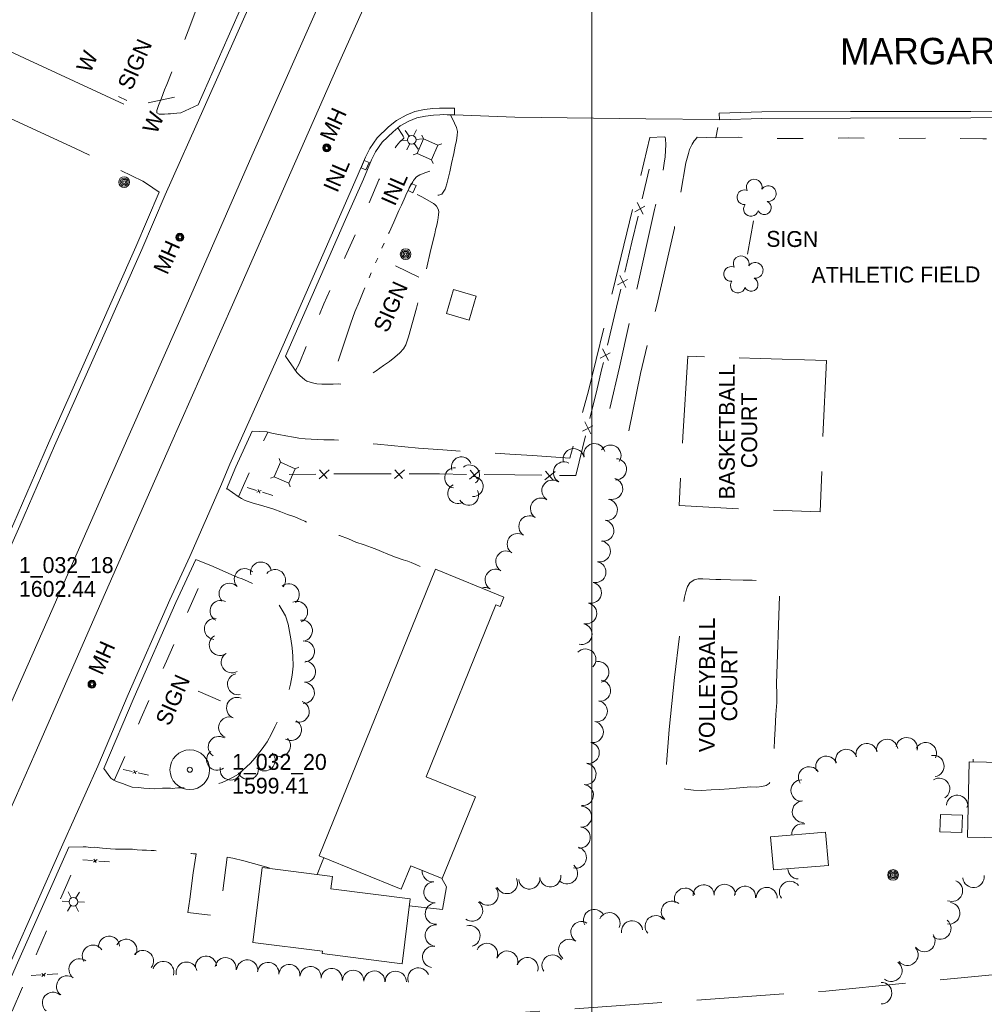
# Model space of a CAD drawing. Header units: feet. Extents: x 386237 to 388503, y 96958 to 98533.
# Tile 8 of 15: x 387284 to 387648, y 97612 to 97984. Entities that reach past the tile are written whole.
import ezdxf
from ezdxf.enums import TextEntityAlignment as Align

# ---------------------------------------------------------------- set-up
doc = ezdxf.new("R2010")
doc.units = ezdxf.units.FT
doc.header["$MEASUREMENT"] = 0
for name, pattern in [('DGN Style 3', [46.134438, 32.95317, -13.181268]), ('DGN Style 4', [52.758025, 26.362536, -13.181268, 0.032953, -13.181268]), ('DGN Style 5', [23.067219, 9.885951, -13.181268]), ('DGN Style 6', [62.676929, 0.032953, -13.181268, 23.067219, -13.181268, 0.032953, -13.181268])]:
    doc.linetypes.add(name, pattern=pattern)
for name, color, linetype, lineweight in [('E_BMGRD', 3, 'Egr', 0), ('E_DRN_Grate', 140, 'Continuous', 0), ('E_DWY', 3, 'DGN Style 3', 0), ('E_LAND_Vegetation', 20, 'Continuous', 0), ('E_MAP_GridLines', 150, 'Continuous', 0), ('E_MAP_PassPoints', 213, 'Continuous', 0), ('E_MISCPROP', 43, 'Continuous', 0), ('E_MISCPROP_HvyLine', 230, 'Continuous', 13), ('E_MISCPROP_Railing', 43, 'Continuous', 0), ('E_PATH_Sidewalk', 3, 'DGN Style 5', 0), ('E_RDWY', 30, 'Continuous', 13), ('E_RDWY_Name', 30, 'Continuous', 0), ('E_UTL_AboveGroundPipe', 43, 'DGN Style 4', 0), ('E_WTR', 150, 'DGN Style 6', 0)]:
    doc.layers.add(name, color=color, linetype=linetype, lineweight=lineweight)
doc.styles.add('Style-IGR_FONT_0', font='IGR_FONT_0.shx')
doc.styles.add('Style-IGR_FONT_1', font='IGR_FONT_1.shx')
doc.linetypes.add('Egr', pattern='A,0.1,[13,dgnlstyle-ewdotudls.shx,S=0.0004,R=0,X=0,Y=0],0.1', length=0.2)

# ---------------------------------------------------------------- blocks, each defined once
blk = doc.blocks.new('PP_3')
at = {"layer": 'E_MAP_PassPoints', "color": 43, "linetype": 'Continuous', "lineweight": 0}
for radius in [7.5, 0.96]:
    blk.add_circle((0, 0), radius, dxfattribs=at)
blk = doc.blocks.new('ATHFLD')
at = {"layer": 'E_BMGRD', "color": 2, "linetype": 'Continuous', "lineweight": 0, "style": 'Style-IGR_FONT_0'}
blk.add_text('ATHLETIC FIELD', height=6, rotation=360, dxfattribs=at).set_placement((0.23, 3.28), align=Align.TOP_CENTER)
blk = doc.blocks.new('WAL_1')
at = {"layer": 'E_MISCPROP_Railing', "color": 43, "linetype": 'Continuous', "lineweight": 0, "style": 'Style-IGR_FONT_0'}
blk.add_text('W', height=6, rotation=0.0001, dxfattribs=at).set_placement((-2.27, -0.34), align=Align.MIDDLE_LEFT)
blk = doc.blocks.new('WAL_3')
at = {"layer": 'E_MISCPROP_Railing', "color": 43, "linetype": 'Continuous', "lineweight": 0, "style": 'Style-IGR_FONT_0'}
blk.add_text('W', height=6, rotation=0.0001, dxfattribs=at).set_placement((-2.27, -0.34), align=Align.MIDDLE_LEFT)
blk = doc.blocks.new('INLT_1')
at = {"layer": 'E_MISCPROP_Railing', "color": 43, "linetype": 'Continuous', "lineweight": 0, "flags": 128}
blk.add_lwpolyline([(3, -2), (3, 0), (0, 0), (0, -2), (3, -2)], dxfattribs=at)
blk = doc.blocks.new('INL_1')
at = {"layer": 'E_MISCPROP_Railing', "color": 43, "linetype": 'Continuous', "lineweight": 0, "style": 'Style-IGR_FONT_0'}
blk.add_text('INL', height=6, rotation=0, dxfattribs=at).set_placement((-5.74, -3.01))
blk = doc.blocks.new('INLT')
at = {"layer": 'E_MISCPROP_Railing', "color": 43, "linetype": 'Continuous', "lineweight": 0, "flags": 128}
blk.add_lwpolyline([(3, -2), (3, 0), (0, 0), (0, -2), (3, -2)], dxfattribs=at)
blk = doc.blocks.new('INL_2')
at = {"layer": 'E_MISCPROP_Railing', "color": 43, "linetype": 'Continuous', "lineweight": 0, "style": 'Style-IGR_FONT_0'}
blk.add_text('INL', height=6, rotation=359.9998, dxfattribs=at).set_placement((-5.74, -3.01))
blk = doc.blocks.new('POLE_2')
at = {"layer": 'E_MISCPROP', "color": 1, "linetype": 'Continuous', "lineweight": 0}
for centre, radius in [((-0.01, 0.02), 2.02), ((-0.01, 0.03), 1.52), ((0, -0.01), 1.01), ((0, 0), 0.502)]:
    blk.add_circle(centre, radius, dxfattribs=at)
blk = doc.blocks.new('SIGN_1')
at = {"layer": 'E_MISCPROP', "color": 1, "linetype": 'Continuous', "lineweight": 0, "style": 'Style-IGR_FONT_0'}
blk.add_text('SIGN', height=6, rotation=0.0001, dxfattribs=at).set_placement((-9.61, -0.01), align=Align.MIDDLE_LEFT)
blk = doc.blocks.new('PED')
at = {"layer": 'E_UTL_AboveGroundPipe', "color": 251, "linetype": 'Continuous', "lineweight": 13}
for p, q in [((-3.12, 2.9), (-4.18, 3.96)), ((2.88, 2.9), (3.94, 3.96)), ((-4.18, -4.16), (-3.12, -3.1)), ((3.94, -4.16), (2.88, -3.1))]:
    blk.add_line(p, q, dxfattribs=at)
at = {"layer": 'E_UTL_AboveGroundPipe', "color": 251, "linetype": 'Continuous', "lineweight": 13, "flags": 128}
blk.add_lwpolyline([(-3.12, -3.1), (2.88, -3.1), (2.88, 2.9), (-3.12, 2.9)], close=True, dxfattribs=at)
blk = doc.blocks.new('LTP_5')
at = {"layer": 'E_MISCPROP', "color": 1, "linetype": 'Continuous', "lineweight": 0}
for p, q in [((-0.8, 1.43), (-2, 3.73)), ((-1.63, 0.07), (-4.24, 0.14)), ((0.9, 1.42), (2.27, 3.65)), ((-0.88, -1.42), (-2.24, -3.61)), ((0.76, -1.47), (2, -3.65)), ((1.64, -0.02), (4.16, -0.09))]:
    blk.add_line(p, q, dxfattribs=at)
blk.add_circle((0, 0), 1.64, dxfattribs=at)
blk = doc.blocks.new('SIGN_4')
at = {"layer": 'E_MISCPROP', "color": 1, "linetype": 'Continuous', "lineweight": 0, "style": 'Style-IGR_FONT_0'}
blk.add_text('SIGN', height=6, rotation=0.0002, dxfattribs=at).set_placement((-9.6, -0.01), align=Align.MIDDLE_LEFT)
blk = doc.blocks.new('LTP_6')
at = {"layer": 'E_MISCPROP', "color": 1, "linetype": 'Continuous', "lineweight": 0}
for p, q in [((-0.8, 1.43), (-2, 3.73)), ((-1.64, 0.07), (-4.24, 0.14)), ((0.9, 1.42), (2.27, 3.65)), ((-0.88, -1.42), (-2.24, -3.61)), ((0.76, -1.47), (2, -3.65)), ((1.64, -0.02), (4.16, -0.09))]:
    blk.add_line(p, q, dxfattribs=at)
blk.add_circle((0, 0), 1.64, dxfattribs=at)
blk = doc.blocks.new('SIGN_5')
at = {"layer": 'E_MISCPROP', "color": 1, "linetype": 'Continuous', "lineweight": 0, "style": 'Style-IGR_FONT_0'}
blk.add_text('SIGN', height=6, rotation=0.0001, dxfattribs=at).set_placement((-9.6, -0.01), align=Align.MIDDLE_LEFT)
blk = doc.blocks.new('POLE_5')
at = {"layer": 'E_MISCPROP', "color": 1, "linetype": 'Continuous', "lineweight": 0}
for centre, radius in [((-0.01, 0.02), 2.02), ((-0.01, 0.03), 1.52), ((0, -0.01), 1.01), ((0, 0), 0.502)]:
    blk.add_circle(centre, radius, dxfattribs=at)
blk = doc.blocks.new('MHO')
at = {"layer": 'E_DRN_Grate', "color": 12, "linetype": 'Continuous', "lineweight": 0}
for centre, radius in [((0.06, 0.01), 1.5), ((0.07, 0.01), 1.22), ((0.06, 0), 0.968), ((0.03, -0.01), 0.605)]:
    blk.add_circle(centre, radius, dxfattribs=at)
blk = doc.blocks.new('MHO_1')
at = {"layer": 'E_DRN_Grate', "color": 12, "linetype": 'Continuous', "lineweight": 0}
for centre, radius in [((0.06, 0.01), 1.5), ((0.07, 0.01), 1.22), ((0.06, 0), 0.968), ((0.03, -0.01), 0.605)]:
    blk.add_circle(centre, radius, dxfattribs=at)
blk = doc.blocks.new('TREE_4')
at = {"layer": 'E_LAND_Vegetation', "color": 94, "linetype": 'Continuous', "lineweight": 0}
for centre, radius, start, end in [((-1.47, 4.28), 2.78, 1.3946, 209.1676), ((3.57, 2.42), 2.97, 278.4237, 139.6576), ((-4.47, 0.2), 2.78, 78.0716, 279.0827), ((-2.01, -4.2), 2.61, 140.7798, 358.7124), ((3.46, -3.43), 2.97, 196.0746, 79.0478)]:
    blk.add_arc(centre, radius, start, end, dxfattribs=at)
blk = doc.blocks.new('BASKET')
at = {"layer": 'E_BMGRD', "color": 2, "linetype": 'Continuous', "lineweight": 0, "style": 'Style-IGR_FONT_0'}
for s, p in [('BASKETBALL', (-0.77, 4.29)), ('COURT', (-0.27, -4.15))]:
    blk.add_text(s, height=6, rotation=0.0001, dxfattribs=at).set_placement(p, align=Align.MIDDLE_CENTER)

msp = doc.modelspace()

# ---------------------------------------------------------------- linework, layer by layer
at = {"layer": 'E_DWY', "color": 2, "linetype": 'DGN Style 3', "lineweight": 0, "flags": 128}
for points in [[(387351.26, 97951.98), (387344.72, 97948.98), (387343.23, 97948.79), (387341.98, 97948.64), (387340.81, 97948.55), (387339.93, 97948.51), (387338.66, 97948.44), (387337.8, 97948.4), (387336.59, 97948.41), (387335.66, 97948.99), (387335.71, 97949.86), (387336.38, 97951.71), (387337.48, 97954.43), (387338.67, 97957.58), (387339.48, 97959.64), (387341.17, 97963.81), (387342.93, 97967.99), (387345.64, 97975.02), (387348.19, 97981.6), (387350.61, 97988), (387352.51, 97992.87), (387354.9, 97998.65), (387357.05, 98003.35), (387359.33, 98008.39), (387361.81, 98013.57), (387365.01, 98021.04), (387367.87, 98027.76), (387370.21, 98033.68), (387372.22, 98038.89), (387374.28, 98044.3), (387376.23, 98049.41), (387378.62, 98055.1), (387380.06, 98058.39), (387382.03, 98063), (387383.01, 98065.4), (387392.69, 98088.09), (387406.81, 98121.3), (387420.82, 98152.75), (387438.36, 98189.76), (387446.68, 98207.93), (387447.45, 98209.17), (387448.81, 98210.9), (387450.22, 98212.13), (387451.95, 98213.24), (387454.32, 98214.28), (387455.76, 98214.75), (387457.32, 98215.18), (387458.6, 98215.35), (387459.57, 98215.41), (387460.26, 98215.4), (387460.7, 98215.38), (387467.13, 98215.26)], [(387280.46, 97946.86), (387304.74, 97935.58), (387320.72, 97927.85), (387330.45, 97923.08), (387331.78, 97922.3), (387336.58, 97918.95)], [(387446.64, 97948.2), (387448.12, 97944.98), (387448.9, 97943.38), (387449.2, 97941.91), (387449.12, 97940.4), (387448.87, 97938.54), (387448.4, 97936.3), (387447.84, 97933.61), (387446.97, 97929.81), (387446.29, 97926.64), (387445.74, 97924.1), (387445.21, 97922.15), (387444.84, 97920.82), (387444.6, 97920.07), (387443.28, 97918.22), (387442.25, 97917.87), (387441.13, 97917.92), (387439.95, 97918.37), (387438.89, 97918.76), (387437.98, 97919.11), (387437.04, 97919.48), (387436.11, 97919.79), (387435.31, 97920.1), (387434.4, 97920.5), (387433.79, 97920.85), (387433.41, 97921.02), (387432.46, 97918.88), (387432.46, 97918.88), (387436.01, 97917.09), (387440.16, 97914.75), (387440.74, 97914.25), (387441.29, 97913.69), (387442.04, 97912.29), (387442.17, 97911.43), (387442.12, 97910.47), (387441.96, 97909.24), (387441.65, 97907.73), (387441.4, 97906.56), (387440.99, 97904.79), (387440.64, 97903.26), (387439.19, 97897.36), (387437, 97887.8), (387433.76, 97875.17), (387430.78, 97864.31), (387429.67, 97861.28), (387428.83, 97859.77), (387427.48, 97858.21), (387425.58, 97856.67), (387423.59, 97855.05), (387421.35, 97853.46), (387418.55, 97851.43), (387416.38, 97850.04), (387414.03, 97848.81), (387411.98, 97847.88), (387410.37, 97847.2), (387409.21, 97846.77), (387407.31, 97846.4), (387405.91, 97846.43), (387404.24, 97846.52), (387402.24, 97846.43), (387399.87, 97846.38), (387397.98, 97846.38), (387396.18, 97846.58), (387394.46, 97846.89), (387392.35, 97847.6), (387391.58, 97848.12), (387390.61, 97848.97), (387389.89, 97849.64), (387389.1, 97850.36), (387388.61, 97850.83), (387384.27, 97857.04)], [(387513.99, 97828.81), (387518.35, 97850.4), (387524.47, 97876.29), (387531.13, 97905.38), (387535.51, 97930.07), (387536.41, 97933.55), (387536.89, 97935.07), (387537.41, 97936.32), (387537.81, 97937.14), (387538.18, 97937.76), (387538.61, 97938.33), (387539.06, 97938.89), (387539.74, 97939.75), (387546.84, 97939.56), (387548.16, 97946.35)], [(387371.65, 97828.68), (387377.2, 97828.42), (387379.6, 97827.85), (387381.75, 97827.4), (387384.42, 97826.87), (387387.3, 97826.35), (387389.3, 97826.07), (387391.75, 97825.81), (387393.96, 97825.69), (387396.3, 97825.58), (387398.73, 97825.42), (387400.87, 97825.42), (387402.7, 97825.41), (387404.53, 97825.2), (387406.47, 97825.03), (387418.98, 97823.73), (387434.51, 97822.27), (387443.7, 97821.58), (387468.99, 97820.01), (387477.54, 97819.45), (387491.68, 97818.48), (387493.78, 97826.31), (387498.71, 97843.97), (387507.76, 97881.35), (387521.9, 97939.58), (387527.22, 97939.82), (387527.6, 97939.74), (387527.8, 97938.94), (387527.87, 97937.01), (387527.61, 97932.38), (387527.3, 97929.92), (387526.86, 97927.22), (387526.31, 97924.39), (387525.73, 97921.19), (387524.42, 97915.9), (387523.68, 97912.41), (387523.18, 97910.12), (387516.55, 97880.43), (387510.41, 97852.8), (387506.52, 97836.47), (387505.12, 97830.01)], [(387536.21, 97857.02), (387534.38, 97826.49), (387532.88, 97800.55), (387558.59, 97799.18), (387586.21, 97798.2), (387587.2, 97826.34), (387588.59, 97855.33)], [(387588.59, 97855.31), (387563.57, 97856.13), (387536.21, 97857.02)], [(387362.09, 97806.98), (387366.47, 97804), (387367.63, 97803.17), (387369.09, 97802.49), (387370.63, 97801.96), (387372.11, 97801.49), (387374.91, 97800.67), (387377.36, 97799.91), (387379.93, 97799.15), (387382.55, 97798.21), (387385.05, 97797.19), (387387.82, 97796.25), (387390.28, 97795.23), (387391.64, 97794.64), (387392.44, 97794.23), (387394.45, 97793.19), (387396.54, 97792.31), (387398.97, 97791.25), (387400.72, 97790.68), (387402.19, 97790.13), (387403.3, 97789.7), (387404.74, 97789.21), (387408.12, 97787.95), (387410.9, 97786.71), (387413.95, 97785.77), (387416.75, 97784.76), (387418.75, 97783.99), (387421.45, 97782.87), (387422.11, 97782.56), (387425.44, 97781.21), (387428.77, 97780.12), (387430.43, 97779.53), (387431.69, 97779), (387433.51, 97778.26), (387436.08, 97777.11), (387440.41, 97775.11)], [(387350.39, 97780.24), (387357.01, 97777.59), (387366.28, 97773.39)], [(387315.73, 97701.19), (387318.32, 97697.54), (387319.44, 97696.83), (387320.47, 97696.33), (387321.63, 97695.9), (387322.79, 97695.53), (387324.44, 97694.93), (387326.46, 97694.16), (387328.78, 97693.99), (387330.79, 97693.83), (387332.94, 97693.64), (387334.93, 97693.55), (387337.84, 97693.8), (387339.66, 97693.76), (387340.91, 97693.73), (387341.52, 97693.71), (387343.66, 97693.87), (387345.85, 97693.92), (387347.99, 97694.01), (387350.4, 97694.32), (387352.16, 97694.48), (387354.2, 97694.55), (387356.3, 97694.92), (387357.51, 97695.18), (387358.81, 97695.52), (387360.34, 97695.99), (387362.26, 97696.8), (387364.58, 97697.9), (387366.53, 97699.12), (387368.34, 97700.7), (387370.98, 97703.1), (387372.81, 97705.2), (387375.52, 97708.6), (387377.38, 97711.3), (387379.01, 97714.29), (387380.26, 97716.92), (387381.93, 97720.51), (387383.16, 97723.46), (387384.04, 97725.76), (387384.8, 97727.69), (387385.52, 97729.95), (387386.14, 97733.09), (387386.84, 97736.51), (387387.14, 97739.93), (387387.05, 97743.63), (387386.84, 97746.77), (387386.37, 97750.22), (387385.84, 97753.02), (387385.26, 97755.79), (387384.3, 97758.84), (387383.09, 97761.1), (387381.85, 97763.07), (387380.51, 97764.5), (387379.35, 97765.47), (387378.1, 97766.57), (387376.42, 97768.29), (387375.06, 97769.29), (387372.33, 97770.94), (387369.93, 97771.98), (387367.88, 97772.82), (387366.28, 97773.39)], [(387569.71, 97733.36), (387570.99, 97769.87), (387570.48, 97770.52), (387569.26, 97771.34), (387567.24, 97771.85), (387564.47, 97772.06), (387560.49, 97772.36), (387557.09, 97772.4), (387552.38, 97772.55), (387548.72, 97772.65), (387546.78, 97772.65), (387544.44, 97772.8), (387541.93, 97772.92), (387540.16, 97772.82), (387538.66, 97772.5), (387536.94, 97771.4), (387536.04, 97769.94), (387535.41, 97767.99), (387534.95, 97765.92), (387534.59, 97763.73), (387534.31, 97761.47), (387534.16, 97760.53), (387531.19, 97735.56)], [(387531.19, 97735.56), (387529.22, 97715.99), (387528.21, 97702.99), (387528.22, 97700.62), (387528.17, 97698.86), (387528.68, 97696.96), (387530.02, 97695.13), (387532.65, 97693.86), (387535.34, 97693.44), (387538.34, 97693.06), (387541.34, 97692.89), (387544.98, 97693.1), (387548.21, 97693.3), (387551.8, 97693.54), (387554.4, 97693.76), (387557.24, 97694.02), (387559.94, 97694.29), (387562.3, 97694.2), (387564.1, 97694.43), (387565.82, 97694.85), (387566.94, 97695.6), (387568.2, 97697.73), (387568.46, 97699.8), (387568.69, 97704.62), (387568.96, 97712.02), (387569.15, 97716.17), (387569.45, 97721.62), (387569.82, 97726.2), (387569.84, 97729.01), (387569.71, 97733.4)], [(387674.84, 97695.97), (387676.39, 97695.93), (387676.36, 97706.14), (387643.94, 97706.66), (387643.97, 97703.75)], [(387302.52, 97671.56), (387307.88, 97671.67), (387308.98, 97671.58), (387309.76, 97671.52), (387310.82, 97671.42), (387312.35, 97671.44), (387314.12, 97671.26), (387315.25, 97671.12), (387316.68, 97670.98), (387318.23, 97670.81), (387320.08, 97670.78), (387321.67, 97670.75), (387323.9, 97670.78), (387326.49, 97670.7), (387327.38, 97670.65), (387328.26, 97670.51), (387330.15, 97670.42), (387331.86, 97670.34), (387333.6, 97670.24), (387334.76, 97670.2), (387336.39, 97670.1), (387338.04, 97670.04), (387340.14, 97669.85), (387341.63, 97669.72), (387342.78, 97669.64), (387343.87, 97669.53), (387344.62, 97669.46), (387345.51, 97669.37), (387345.79, 97669.35), (387346.21, 97669.35), (387347.64, 97669.24), (387348.77, 97669.09), (387349.58, 97668.99), (387350.22, 97668.94), (387350.52, 97668.93), (387349.4, 97661.81), (387348.18, 97651.85), (387347.37, 97646.82), (387353.72, 97646.05), (387359.43, 97645.42), (387359.44, 97645.4), (387360.31, 97653), (387362.28, 97667.77), (387364.47, 97667.28), (387368.52, 97666.39), (387378.14, 97663.75), (387378.13, 97663.46)], [(387396.26, 97661.18), (387398.11, 97665.99), (387398.76, 97667.51)], [(387431.05, 97649.27), (387443.54, 97647.92), (387445.07, 97656.5), (387443.37, 97659.68)], [(387159.77, 97328.49), (387189.12, 97394.76), (387223.47, 97470.26), (387264.69, 97563.83), (387278.75, 97595.33), (387588.37, 97617.15), (387689.9, 97627.04), (387882.04, 97642.54)]]:
    msp.add_lwpolyline(points, dxfattribs=at)
at = {"layer": 'E_LAND_Vegetation', "color": 94, "linetype": 'Continuous', "lineweight": 0}
for centre, radius, start, end in [((387500.94, 97819.98), 4, 14.129, 194.1136), ((387506.99, 97819.44), 4, 326.1398, 146.1245), ((387493.09, 97818.06), 4, 11.9324, 191.917), ((387450.7, 97815.18), 3.78, 18.7769, 198.7616), ((387453.76, 97812.12), 3.78, 307.3229, 127.3076), ((387489.42, 97813.07), 4, 61.4995, 241.4842), ((387509.08, 97814.28), 4, 267.4987, 87.4834), ((387448.17, 97811.02), 3.78, 84.2676, 264.2523), ((387449.38, 97805.12), 3.78, 119.0712, 299.0559), ((387455.14, 97807.77), 3.78, 267.3229, 87.3076), ((387485.08, 97806.19), 4, 57.8707, 237.8554), ((387507.64, 97806.9), 4, 255.1033, 75.088), ((387453.45, 97804.43), 3.78, 209.4978, 29.4825), ((387480.79, 97799.39), 4, 56.7796, 236.7643), ((387505.64, 97798.96), 4, 260.4212, 80.4059), ((387476.4, 97792.7), 4, 56.7796, 236.7643), ((387504.31, 97791.07), 4, 260.4212, 80.4059), ((387471.99, 97786), 4, 56.4189, 236.4035), ((387502.99, 97783.27), 4, 257.765, 77.7497), ((387467.65, 97779.42), 4, 59.8214, 239.8061), ((387375.05, 97775.25), 3.99, 13.1929, 193.1776), ((387501.29, 97775.45), 4, 257.765, 77.7497), ((387368.92, 97772.76), 3.99, 44.0457, 224.0304), ((387380.32, 97772.39), 3.99, 320.6888, 140.6735), ((387463.63, 97772.51), 4, 59.8214, 239.8061), ((387363.19, 97767.22), 3.99, 44.0457, 224.0304), ((387499.57, 97767.65), 4, 257.2496, 77.2343), ((387385.52, 97767), 3.99, 308.7177, 128.7024), ((387459.6, 97765.59), 4, 59.8214, 107.5669), ((387359.8, 97760.73), 3.99, 62.054, 242.0387), ((387388.67, 97760.35), 3.99, 292.9044, 112.8891), ((387497.81, 97759.84), 4, 257.2496, 77.2343), ((387357.67, 97753.98), 3.99, 82.8843, 262.869), ((387390.47, 97753.28), 3.99, 276.6115, 96.5962), ((387496.04, 97752.04), 4, 257.2349, 77.2196), ((387359.52, 97747.9), 3.99, 121.5821, 301.5668), ((387391.23, 97745.43), 3.99, 274.4333, 94.4179), ((387497.51, 97742.39), 4, 315.712, 135.6967), ((387364.01, 97741.32), 3.99, 121.5233, 301.5079), ((387391.66, 97737.76), 3.99, 266.8217, 86.8064), ((387502.4, 97737.63), 4, 285.679, 105.6637), ((387366.38, 97733.05), 3.99, 102.3608, 282.3455), ((387503.04, 97730.6), 4, 263.7886, 83.7733), ((387391.21, 97729.8), 3.99, 266.8217, 86.8064), ((387366.01, 97724.11), 3.99, 68.0002, 247.9849), ((387389.28, 97722.69), 3.99, 251.5237, 71.5084), ((387501.85, 97722.86), 4, 259.0198, 79.0045), ((387363.02, 97716.72), 3.99, 68.0002, 247.9849), ((387386.35, 97715.78), 3.99, 239.8761, 59.8607), ((387500.32, 97715.01), 4, 259.0198, 79.0045), ((387359.14, 97709.36), 3.99, 58.1642, 238.1489), ((387382.19, 97709.77), 3.99, 223.4843, 43.469), ((387611.45, 97708.22), 4.05, 8.1666, 188.1513), ((387618.85, 97708.86), 4.05, 350.397, 170.3816), ((387498.79, 97707.16), 4, 258.8928, 78.8774), ((387596.03, 97704.43), 4.05, 16.6606, 196.6453), ((387603.75, 97706.62), 4.05, 14.4592, 194.4438), ((387626.04, 97707.01), 4.05, 333.8787, 153.8634), ((387358.5, 97704.53), 3.99, 127.6929, 307.6776), ((387376.41, 97704.28), 3.99, 223.4843, 43.469), ((387588.55, 97701.83), 4.05, 21.5903, 201.5749), ((387628.91, 97702.13), 4.05, 280.0222, 100.0069), ((387363.58, 97700.85), 3.99, 170.0086, 349.9933), ((387370.13, 97701.06), 3.99, 201.5461, 21.5308), ((387497.56, 97699.09), 4, 263.2874, 83.2721), ((387581.99, 97697.83), 4.05, 32.5864, 212.5711), ((387579.2, 97692.89), 4.05, 89.337, 269.3217), ((387631.11, 97693.52), 4.05, 301.8344, 121.819), ((387496.55, 97691.17), 4, 262.5984, 82.5831), ((387637.9, 97687.07), 4.05, 355.6386, 175.6233), ((387495.9, 97683.01), 4, 267.9502, 87.9349), ((387579.71, 97684.91), 4.05, 92.0571, 272.0417), ((387645.5, 97685.54), 4.05, 147.5594, 166.856), ((387495.39, 97675.15), 4, 264.4663, 84.451), ((387579.49, 97676.32), 4.05, 77.6462, 183.7635), ((387493.94, 97667.56), 4, 257.1397, 77.1244), ((387490.59, 97661.62), 4, 230.137, 50.1217), ((387577.95, 97663.49), 4, 181.9582, 269.5593), ((387439.9, 97662.41), 4.01, 175.6982, 273.2176), ((387467.91, 97657.93), 4, 204.7921, 24.7767), ((387476.35, 97659.66), 4, 185.039, 5.0236), ((387484.27, 97660.48), 4, 186.3921, 6.3768), ((387644.05, 97660.31), 4.07, 186.2975, 6.2822), ((387440.56, 97654.45), 4.01, 93.8484, 273.8331), ((387460.66, 97653.54), 4, 219.5121, 39.4968), ((387535.15, 97652.02), 4, 22.9464, 202.9311), ((387542.21, 97653.3), 4, 3.0453, 183.0299), ((387550.13, 97653.46), 4, 0.9231, 180.9078), ((387557.82, 97652.75), 4, 353.4722, 173.4568), ((387565.97, 97652.31), 4, 357.9497, 177.9344), ((387574.77, 97654.61), 4, 36.6153, 216.6), ((387635.87, 97655.04), 4.07, 247.3732, 67.3579), ((387441.06, 97646.4), 4.01, 92.7522, 272.7369), ((387454.75, 97647.53), 4, 232.6858, 52.6705), ((387530.18, 97647.16), 4, 48.5354, 228.5201), ((387634.88, 97646.51), 4.07, 262.0057, 81.9904), ((387500.83, 97643.98), 4, 27.6325, 207.6171), ((387506.63, 97642.76), 4, 335.5606, 155.5452), ((387524.06, 97641.63), 4, 41.7574, 221.7421), ((387441.04, 97638.13), 4.01, 85.4433, 265.428), ((387453.77, 97637.94), 4, 284.5169, 104.5016), ((387496.05, 97639.43), 4, 58.6508, 238.6355), ((387515.16, 97639.72), 4, 8.695, 188.6797), ((387631.52, 97640.79), 4.07, 229.1486, 49.1332), ((387317.67, 97633.84), 4.01, 3.8688, 183.8535), ((387625.51, 97636.07), 4.07, 216.4203, 36.405), ((387311.57, 97630.5), 4.01, 32.7326, 212.7173), ((387324.16, 97632.72), 4.01, 332.4276, 152.4123), ((387440.02, 97630.04), 4.01, 81.5954, 261.5801), ((387460.4, 97631.19), 4, 337.5328, 157.5174), ((387491.41, 97632.7), 4, 53.8548, 233.8395), ((387619.09, 97630.86), 4.07, 220.0431, 40.0278), ((387330.45, 97628.46), 4.01, 321.8434, 141.828), ((387354.28, 97626.36), 4.01, 4.6408, 184.6254), ((387361.7, 97625.75), 4.01, 350.6485, 170.6332), ((387468.01, 97628.29), 4, 341.5602, 161.5449), ((387475.68, 97625.82), 4, 342.9552, 162.9399), ((387485.13, 97626.79), 4, 33.0967, 213.0814), ((387306.53, 97625.34), 4.01, 53.1831, 233.1678), ((387338.14, 97624.35), 4.01, 342.8199, 162.8046), ((387346.96, 97624.08), 4.01, 12.2979, 192.2826), ((387369.85, 97624.91), 4.01, 355.4352, 175.4199), ((387377.74, 97623.99), 4.01, 353.3247, 173.3094), ((387385.74, 97623.16), 4.01, 354.2089, 174.1936), ((387393.75, 97622.4), 4.01, 354.8385, 174.8231), ((387434.47, 97621.93), 4.01, 20.4134, 200.3981), ((387613.04, 97624.81), 4.07, 231.8296, 51.8143), ((387301.81, 97618.91), 4.01, 54.2956, 234.2803), ((387401.71, 97621.65), 4.01, 354.2791, 174.2638), ((387409.84, 97621), 4.01, 357.9749, 177.9596), ((387417.85, 97620.71), 4.01, 357.9749, 177.9596), ((387425.92, 97620.64), 4.01, 359.5761, 179.5608), ((387609.18, 97616.35), 4.07, 269.6877, 89.6724), ((387296.48, 97612.68), 4.01, 49.3885, 229.3731)]:
    msp.add_arc(centre, radius, start, end, dxfattribs=at)
at = {"layer": 'E_MAP_GridLines', "color": 213, "linetype": 'Continuous', "lineweight": 0}
msp.add_line((387500, 97000), (387500, 98500), dxfattribs=at)
at = {"layer": 'E_MISCPROP', "color": 1, "linetype": 'Continuous', "lineweight": 0}
for p, q in [((387324.44, 97953.56), (387321.26, 97955.06)), ((387561.06, 97908.19), (387558.78, 97895.59)), ((387434.59, 97886.89), (387425.88, 97891.13)), ((387359.78, 97726.74), (387351.38, 97730.5))]:
    msp.add_line(p, q, dxfattribs=at)
at = {"layer": 'E_MISCPROP_HvyLine', "color": 230, "linetype": 'Continuous', "lineweight": 13, "flags": 128}
for points in [[(387453.61, 97870.66), (387456.24, 97879.74), (387447.7, 97882.21), (387445.07, 97873.12)], [(387440.97, 97776.48), (387397.03, 97668.21), (387427.98, 97655.65), (387431.56, 97664.47), (387443.44, 97659.66), (387455.98, 97690.55), (387437.37, 97698.1), (387463.74, 97763.06), (387465.29, 97762.43), (387466.74, 97766.01)], [(387641.81, 97675.29), (387642.41, 97703.79), (387674.99, 97703.1), (387674.39, 97674.61)], [(387631.65, 97683.88), (387639.96, 97683.54), (387639.7, 97677), (387631.39, 97677.34)], [(387589.27, 97664.63), (387568.5, 97662.9), (387567.46, 97675.39), (387588.23, 97677.12)], [(387401.39, 97655.71), (387431.38, 97651.95), (387428.31, 97627.48), (387398.11, 97631.27), (387398.22, 97632.18), (387371.96, 97635.47), (387375.51, 97663.78), (387401.98, 97660.46)]]:
    msp.add_lwpolyline(points, close=True, dxfattribs=at)
at = {"layer": 'E_MISCPROP_Railing', "color": 43, "linetype": 'Continuous', "lineweight": 0}
for p, q in [((387516.22, 97911.59), (387520.02, 97913.62)), ((387519.4, 97910.66), (387517.05, 97915.11)), ((387512.85, 97883), (387510.51, 97887.45)), ((387509.67, 97883.93), (387513.48, 97885.96)), ((387503.13, 97856.26), (387506.94, 97858.29)), ((387506.31, 97855.33), (387503.96, 97859.79)), ((387496.46, 97828.64), (387500.28, 97830.65)), ((387499.63, 97827.69), (387497.31, 97832.16)), ((387397.01, 97810.71), (387400.75, 97814.07)), ((387397.13, 97814.02), (387400.03, 97810.82)), ((387425.4, 97810.77), (387429.21, 97814.06)), ((387425.59, 97814.07), (387428.43, 97810.82)), ((387453.81, 97810.57), (387457.65, 97813.83)), ((387454.03, 97813.88), (387456.84, 97810.61)), ((387482.24, 97810.24), (387486.07, 97813.49)), ((387482.45, 97813.54), (387485.27, 97810.27)), ((387373.52, 97805.57), (387375.17, 97806.3)), ((387373.93, 97806.69), (387374.56, 97805.27)), ((387327.01, 97700.53), (387327.74, 97699.23)), ((387326.71, 97699.43), (387328.24, 97700.26)), ((387311.91, 97666.94), (387312.83, 97665.72)), ((387311.76, 97665.78), (387313.18, 97666.84)), ((387292.35, 97622.61), (387293.63, 97623.87)), ((387292.35, 97623.79), (387293.43, 97622.7))]:
    msp.add_line(p, q, dxfattribs=at)
at = {"layer": 'E_MISCPROP_Railing', "color": 43, "linetype": 'Continuous', "lineweight": 13, "flags": 128}
for points in [[(387220.33, 97999.96), (387246.02, 97988.2), (387285.75, 97969.66), (387323.21, 97952.17)], [(387342.37, 97954.83), (387332.4, 97952.76)]]:
    msp.add_lwpolyline(points, dxfattribs=at)
at = {"layer": 'E_MISCPROP_Railing', "color": 43, "linetype": 'Continuous', "lineweight": 0, "flags": 128}
for points in [[(387518.94, 97916.46), (387521.6, 97927.7)], [(387515.06, 97900.03), (387517.4, 97909.92)], [(387512.4, 97888.79), (387515.06, 97900.03)], [(387508.51, 97872.37), (387510.85, 97882.26)], [(387505.85, 97861.13), (387508.51, 97872.37)], [(387501.93, 97844.71), (387503.79, 97852.4), (387504.31, 97854.59)], [(387499.21, 97833.49), (387501.93, 97844.71)], [(387495.24, 97817.09), (387497.63, 97826.96)], [(387487.79, 97811.94), (387493.98, 97811.87), (387495.24, 97817.09)], [(387385.64, 97812.31), (387395.8, 97812.47)], [(387402.51, 97812.57), (387405.21, 97812.61), (387414.06, 97812.58)], [(387414.06, 97812.58), (387424.22, 97812.54)], [(387430.94, 97812.53), (387436.88, 97812.55), (387442.49, 97812.49)], [(387442.49, 97812.49), (387452.65, 97812.36)], [(387459.37, 97812.28), (387470.92, 97812.15)], [(387470.92, 97812.15), (387481.08, 97812.02)], [(387369.83, 97807.4), (387373.3, 97806.31)], [(387375.6, 97805.59), (387379.55, 97804.34)], [(387323.01, 97700.86), (387326.44, 97700.11)], [(387328.71, 97699.62), (387332.62, 97698.76)], [(387307.81, 97666.69), (387311.39, 97666.43)], [(387313.76, 97666.26), (387317.83, 97665.97)], [(387288.29, 97623.01), (387291.9, 97623.22)], [(387294.28, 97623.36), (387298.38, 97623.6)]]:
    msp.add_lwpolyline(points, dxfattribs=at)
at = {"layer": 'E_PATH_Sidewalk', "color": 2, "linetype": 'DGN Style 5', "lineweight": 0, "flags": 128}
for points in [[(387388.07, 97851.6), (387389.4, 97854.13), (387393.65, 97864.57), (387398.79, 97876.82), (387406.85, 97894.49), (387413.3, 97909.03), (387419.58, 97923.62), (387422.21, 97930.06), (387423.58, 97932.6), (387425, 97934.87), (387426.22, 97936.53), (387427.45, 97937.95), (387428.09, 97938.54), (387428.83, 97939.21), (387428.92, 97939.35), (387428.99, 97939.64), (387428.78, 97940.11), (387428.37, 97940.76), (387426.73, 97943.3)], [(387546.84, 97939.56), (387555.47, 97939.69), (387567.15, 97939.29), (387587.03, 97939.32), (387596.7, 97939.44), (387614.28, 97939.27), (387629.97, 97939.36), (387647.6, 97939.15), (387673.92, 97939.13), (387694.53, 97939.18), (387713.57, 97939), (387729.66, 97938.95), (387740.06, 97938.97), (387740.84, 97938.16), (387741.35, 97937.57), (387741.83, 97937), (387742.02, 97936.63), (387742.08, 97936.11), (387742.09, 97935), (387741.92, 97933.04), (387741.83, 97931.33), (387741.79, 97929.73), (387741.87, 97928), (387741.89, 97926.5), (387741.99, 97924.5), (387729.39, 97912.83), (387717.81, 97901.82), (387708.48, 97893.09), (387708.35, 97892.85), (387708.48, 97885.7), (387708.53, 97866.7), (387708.51, 97851.25), (387708.53, 97837.23), (387708.6, 97823.06), (387708.45, 97806.86), (387708.51, 97798.74), (387708.49, 97791.14), (387708.65, 97790.59), (387715.09, 97784.63), (387722.37, 97777.42), (387728.9, 97770.71), (387735.66, 97763.82), (387732.15, 97759.63), (387726.04, 97752.76), (387722.08, 97747.81), (387721.97, 97747.53), (387721.83, 97739.12), (387721.67, 97726.83), (387721.67, 97717.58), (387723.94, 97717.64), (387726.69, 97718.03), (387726.53, 97723.41), (387726.65, 97729.22), (387726.57, 97737.03), (387726.62, 97741.73), (387726.35, 97745.35), (387726.36, 97745.83), (387726.95, 97746.9), (387729.81, 97750.03), (387736.45, 97757.64), (387741.82, 97763.76), (387746.74, 97769.1), (387750.9, 97773.85), (387753.23, 97776.67), (387753.9, 97777.53), (387754.31, 97778.1), (387754.53, 97778.35), (387760.48, 97778.21), (387770.44, 97778.06), (387778.45, 97777.93), (387786.44, 97777.88), (387790.71, 97777.81), (387792.31, 97777.78), (387793.63, 97777.99), (387796.26, 97778), (387798.47, 97778.2), (387800, 97778.35), (387801.2, 97778.39), (387802.27, 97778.55), (387803.09, 97778.49), (387808.14, 97778.22), (387813.46, 97778.21), (387823.58, 97778.05), (387828.51, 97778.11), (387828.62, 97780.85)], [(387366.58, 97803.92), (387368.41, 97808.09), (387371.82, 97815.51), (387374.01, 97820.77), (387376.43, 97825.96), (387377.62, 97828.32)], [(387319.65, 97696.73), (387322.63, 97703.51), (387329.76, 97720.35), (387339.38, 97741.8), (387347.21, 97759.92), (387355.32, 97778.27)], [(387150.87, 97314.03), (387161.65, 97339.08), (387177.32, 97375.04), (387195.54, 97416.14), (387214.6, 97458.98), (387246.87, 97531.01), (387263.98, 97569.68), (387290.79, 97632.27), (387301.7, 97657.45), (387308.09, 97671.65)]]:
    msp.add_lwpolyline(points, dxfattribs=at)
at = {"layer": 'E_RDWY', "color": 30, "linetype": 'Continuous', "lineweight": 13, "flags": 128}
for points in [[(387338.88, 97917.97), (387353.55, 97950.97), (387372.53, 97993.84), (387393.51, 98041.31), (387409.92, 98079.19), (387428.6, 98121), (387442.26, 98152.03), (387455.41, 98181.65), (387469.43, 98214.27)], [(387351.26, 97951.98), (387370.24, 97994.85), (387391.22, 98042.31), (387407.64, 98080.2), (387426.31, 98122.01), (387439.97, 98153.04), (387453.12, 98182.65), (387467.13, 98215.26)], [(387492.05, 98206.62), (387462.11, 98137.97), (387432.92, 98071.66), (387400.37, 97997.76), (387371.64, 97932.67), (387346.75, 97875.94), (387318.01, 97810.76), (387294.62, 97757.77), (387272.28, 97707.22), (387246.84, 97649.67), (387226.56, 97603.54), (387201.27, 97545.75), (387175.35, 97487.35), (387150.62, 97431.19), (387129.1, 97382.66), (387111.99, 97344.05)], [(387499.79, 98183.07), (387476.82, 98131.48), (387447.56, 98064.88), (387423.29, 98009.88), (387403.68, 97965.97), (387386.32, 97926.49), (387364.3, 97876.37), (387340.9, 97823.48), (387316.29, 97767.68), (387289.76, 97707.02), (387263.19, 97647.04), (387236.4, 97586.02), (387219.31, 97547.69), (387195.08, 97492.33), (387169.24, 97433.9), (387146.59, 97383.2)], [(387369.37, 97829.71), (387381.97, 97858.01), (387392.05, 97880.96), (387404.71, 97909.69), (387411.4, 97924.83), (387414.54, 97932.21), (387416.15, 97935.53), (387418.88, 97939.5), (387423.23, 97943.65), (387426.16, 97946.06), (387429.81, 97948), (387433.17, 97949.51), (387436.75, 97950.2), (387439.92, 97950.62), (387442.45, 97950.73), (387443.83, 97950.77), (387445.34, 97950.75), (387448.14, 97950.65), (387448.05, 97948.15)], [(387548.16, 97946.35), (387548.09, 97948.85), (387564.12, 97949.34), (387597.64, 97949.47), (387643.12, 97949.5), (387682.79, 97949.64), (387734.94, 97949.78), (387745.53, 97949.57), (387763.53, 97949.64)], [(387384.26, 97857.01), (387394.34, 97879.95), (387407, 97908.68), (387413.69, 97923.84), (387416.82, 97931.17), (387418.32, 97934.27), (387420.79, 97937.87), (387424.89, 97941.78), (387427.55, 97943.97), (387430.91, 97945.75), (387433.93, 97947.11), (387437.15, 97947.73), (387440.14, 97948.12), (387442.54, 97948.23), (387443.85, 97948.27), (387445.28, 97948.25), (387448.05, 97948.15)], [(387448.05, 97948.25), (387470.94, 97947.32), (387520.31, 97946.66), (387548.16, 97946.45)], [(387548.16, 97946.35), (387564.16, 97946.84), (387597.65, 97946.97), (387643.13, 97947), (387682.8, 97947.14), (387734.92, 97947.28), (387745.49, 97947.07)], [(387102.23, 97381.27), (387117.18, 97414.88), (387132.84, 97450.28), (387150.25, 97489.9), (387167.88, 97529.44), (387181.6, 97560.6), (387198.84, 97599.73), (387221.47, 97651.45), (387242.14, 97698.48), (387260.58, 97740.34), (387283.95, 97792.94), (387297.1, 97823.12), (387315.23, 97863.77), (387330.03, 97897.31), (387338.88, 97917.97)], [(387114.89, 97415.89), (387130.55, 97451.29), (387147.96, 97490.91), (387165.59, 97530.45), (387179.32, 97561.6), (387196.55, 97600.74), (387219.18, 97652.45), (387239.85, 97699.49), (387258.29, 97741.35), (387281.66, 97793.95), (387294.81, 97824.13), (387312.94, 97864.78), (387327.74, 97898.31), (387336.58, 97918.95)], [(387348.12, 97781.28), (387359.71, 97807.76), (387363.27, 97816.17), (387369.37, 97829.71)], [(387362.01, 97806.79), (387365.56, 97815.17), (387371.65, 97828.68)], [(387300.24, 97672.58), (387313.43, 97702.16), (387324.85, 97729.12), (387340.66, 97764.95), (387348.12, 97781.28)], [(387315.73, 97701.19), (387327.15, 97728.13), (387342.94, 97763.93), (387350.39, 97780.24)], [(387150.68, 97333.73), (387176.21, 97391.82), (387192.54, 97429.09), (387208.57, 97465.35), (387237.71, 97531.57), (387256.75, 97574.3), (387280.8, 97628.86), (387300.24, 97672.58)], [(387152.96, 97332.72), (387178.5, 97390.82), (387194.83, 97428.09), (387210.86, 97464.34), (387239.99, 97530.56), (387259.04, 97573.28), (387283.09, 97627.84), (387302.52, 97671.56)]]:
    msp.add_lwpolyline(points, dxfattribs=at)
at = {"layer": 'E_WTR', "color": 150, "linetype": 'Continuous', "lineweight": 0, "flags": 128}
for points in [[(387438.79, 97926.89), (387437.31, 97926.4), (387435.07, 97925.49), (387433.74, 97924.71), (387432.96, 97923.94), (387432.61, 97923.35), (387432.32, 97922.83), (387431.04, 97920.62), (387430.69, 97919.91), (387430.15, 97918.74), (387429.05, 97916.3), (387428.07, 97914.11), (387427.14, 97911.99), (387425.25, 97907.61), (387423.39, 97903.71), (387423.23, 97903.36)], [(387421.55, 97899.66), (387420.73, 97897.8)], [(387419.1, 97894.08), (387418.3, 97892.21)], [(387416.68, 97888.48), (387415.87, 97886.61)], [(387414.26, 97882.88), (387413.58, 97881.33), (387412.09, 97877.58), (387410.52, 97873.74), (387409.01, 97869.5), (387404.23, 97855.18)]]:
    msp.add_lwpolyline(points, dxfattribs=at)

# ---------------------------------------------------------------- block references
at = {"layer": 'E_BMGRD', "color": 2, "linetype": 'Continuous', "lineweight": 0}
for name, p, xscale, yscale, zscale, rotation in [('ATHFLD', (387614.57, 97887.53), 0.9999984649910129, 0.9999984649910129, 0.9999984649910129, 0.2259845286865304), ('BASKET', (387555.23, 97829.25), 1.000000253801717, 1.000000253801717, 1.000000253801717, 89.95917888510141)]:
    msp.add_blockref(name, p, dxfattribs=dict(at, xscale=xscale, yscale=yscale, zscale=zscale, rotation=rotation))
at = {"layer": 'E_DRN_Grate', "color": 12, "linetype": 'Continuous', "lineweight": 0, "xscale": 0.999999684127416, "yscale": 0.999999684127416, "zscale": 0.999999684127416, "rotation": 65.98622979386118}
for name, p in [('MHO', (387399.85, 97935.67)), ('MHO', (387344.39, 97901.87)), ('MHO_1', (387311.21, 97732.98))]:
    msp.add_blockref(name, p, dxfattribs=at)
at = {"layer": 'E_LAND_Vegetation', "color": 94, "linetype": 'Continuous', "lineweight": 0, "xscale": 0.999999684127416, "yscale": 0.999999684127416, "zscale": 0.999999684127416, "rotation": 65.98622979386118}
for p in [(387562.05, 97916.65), (387557.1, 97887.66)]:
    msp.add_blockref('TREE_4', p, dxfattribs=at)
at = {"layer": 'E_MAP_PassPoints', "color": 43, "linetype": 'Continuous', "lineweight": 0, "xscale": 1.000000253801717, "yscale": 1.000000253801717, "zscale": 1.000000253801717, "rotation": 359.9591788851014}
msp.add_blockref('PP_3', (387348.16, 97700.74), dxfattribs=at)
at = {"layer": 'E_MISCPROP', "color": 1, "linetype": 'Continuous', "lineweight": 0}
for name, p, xscale, yscale, zscale, rotation in [('SIGN_1', (387327.3, 97967.1), 0.9999993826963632, 0.9999993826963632, 0.9999993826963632, 66.22405262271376), ('LTP_5', (387431.94, 97938.77), 0.9999993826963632, 0.9999993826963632, 0.9999993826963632, 66.22405262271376), ('POLE_2', (387323.38, 97922.78), 0.9999993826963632, 0.9999993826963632, 0.9999993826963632, 66.22405262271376), ('SIGN_4', (387575.44, 97901.28), 0.9999999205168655, 0.9999999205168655, 0.9999999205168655, 359.5723080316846), ('POLE_2', (387429.67, 97895.57), 0.9999993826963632, 0.9999993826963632, 0.9999993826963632, 66.22405262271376), ('SIGN_1', (387423.89, 97875.51), 0.9999993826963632, 0.9999993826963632, 0.9999993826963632, 66.22405262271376), ('SIGN_5', (387341.62, 97726.94), 1.000001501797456, 1.000001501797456, 1.000001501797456, 66.19203185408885), ('POLE_5', (387613.71, 97661), 1.000001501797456, 1.000001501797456, 1.000001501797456, 66.19203185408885), ('LTP_6', (387304.19, 97650.88), 0.9999999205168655, 0.9999999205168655, 0.9999999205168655, 359.5723080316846)]:
    msp.add_blockref(name, p, dxfattribs=dict(at, xscale=xscale, yscale=yscale, zscale=zscale, rotation=rotation))
at = {"layer": 'E_MISCPROP_Railing', "color": 43, "linetype": 'Continuous', "lineweight": 0}
for name, p, xscale, yscale, zscale, rotation in [('WAL_1', (387308.47, 97967.07), 0.9999997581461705, 0.9999997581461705, 0.9999997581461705, 66.03412478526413), ('WAL_3', (387333.44, 97944.01), 0.9999997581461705, 0.9999997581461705, 0.9999997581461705, 66.03412478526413), ('INL_1', (387403.35, 97924.92), 0.9999971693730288, 0.9999971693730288, 0.9999971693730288, 66.9488296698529), ('INLT_1', (387412.84, 97928.2), 0.9999971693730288, 0.9999971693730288, 0.9999971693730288, 66.9488296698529), ('INL_2', (387425.16, 97919.84), 0.9999980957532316, 0.9999980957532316, 0.9999980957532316, 66.16803059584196), ('INLT', (387430.57, 97919.54), 0.9999980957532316, 0.9999980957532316, 0.9999980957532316, 66.16803059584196)]:
    msp.add_blockref(name, p, dxfattribs=dict(at, xscale=xscale, yscale=yscale, zscale=zscale, rotation=rotation))
at = {"layer": 'E_UTL_AboveGroundPipe', "color": 251, "linetype": 'Continuous', "lineweight": 13, "xscale": 0.9999993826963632, "yscale": 0.9999993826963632, "zscale": 0.9999993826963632, "rotation": 66.22405262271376}
for p in [(387437.87, 97935.28), (387383.92, 97813.11)]:
    msp.add_blockref('PED', p, dxfattribs=at)

# ---------------------------------------------------------------- texts
at = {"layer": 'E_BMGRD', "color": 2, "linetype": 'Continuous', "lineweight": 0, "style": 'Style-IGR_FONT_0'}
for s, p in [('VOLLEYBALL', (387543.42, 97732.79)), ('COURT', (387551.87, 97733.28))]:
    msp.add_text(s, height=6, rotation=89.9593, dxfattribs=at).set_placement(p, align=Align.MIDDLE_CENTER)
at = {"layer": 'E_DRN_Grate', "color": 12, "linetype": 'Continuous', "lineweight": 0, "style": 'Style-IGR_FONT_1'}
for p in [(387399.77, 97938.87), (387336.92, 97888.69), (387312.35, 97737.35)]:
    msp.add_text('MH', height=6, rotation=65.9863, dxfattribs=at).set_placement(p, align=Align.MIDDLE_LEFT)
at = {"layer": 'E_MAP_PassPoints', "color": 43, "linetype": 'Continuous', "lineweight": 0, "style": 'Style-IGR_FONT_0'}
for s, p in [('1_032_18', (387283.67, 97775.09)), ('1602.44', (387283.67, 97766.09)), ('1_032_20', (387364.16, 97700.73)), ('1599.41', (387364.16, 97691.73))]:
    msp.add_text(s, height=6, rotation=359.9593, dxfattribs=at).set_placement(p)
at = {"layer": 'E_RDWY_Name', "color": 30, "linetype": 'Continuous', "lineweight": 0, "style": 'Style-IGR_FONT_0', "width": 0.999823}
msp.add_text('MARGARET ST', height=10, rotation=0.2263, dxfattribs=at).set_placement((387593.75, 97967.13))

doc.saveas('drawing.dxf')
